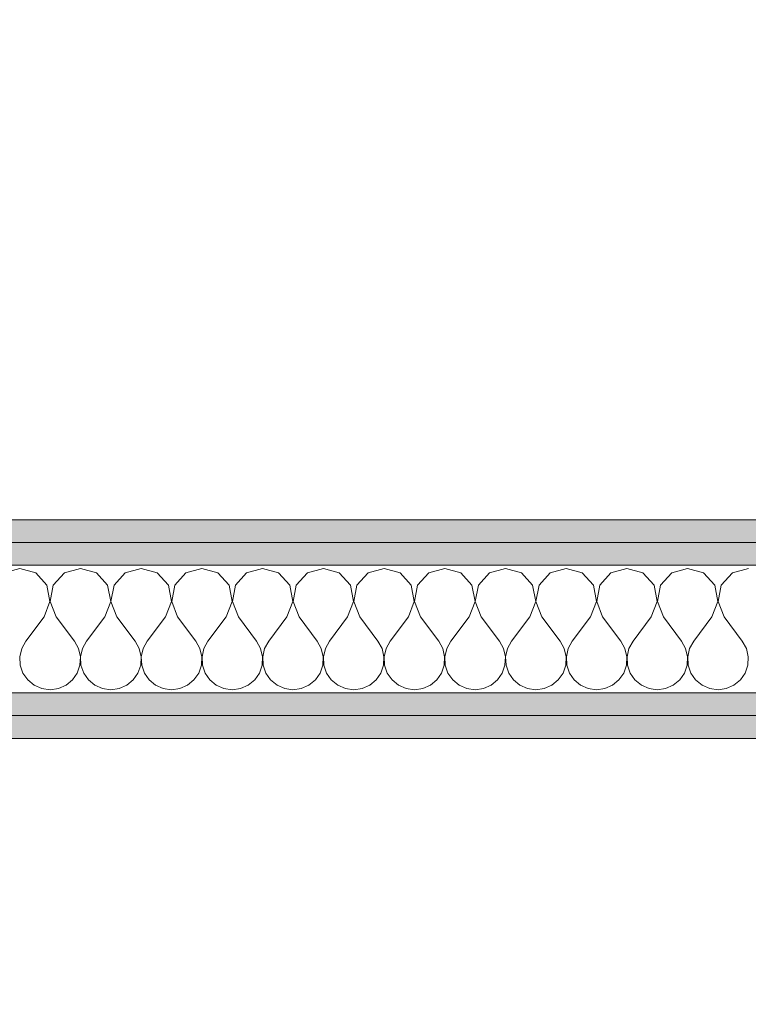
# Model space of a CAD drawing. Header units: millimetres. Extents: x 172139 to 266886, y 89525 to 138225.
# Tile 68 of 82: x 215550 to 215950, y 116941 to 117481. Entities that reach past the tile are written whole.
import ezdxf

# ---------------------------------------------------------------- set-up
doc = ezdxf.new("R2010")
doc.units = ezdxf.units.MM
doc.header["$MEASUREMENT"] = 0
doc.layers.add('ROZBUDOWA_NOWE_DZIAŁOWE', color=7, linetype='Continuous')
for name, color, linetype, lineweight, true_color in [('ROZBUDOWA_NOWE_DZIAŁOWE_Nr_pióra__24', 7, 'Continuous', 15, 0x029e21), ('ROZBUDOWA_NOWE_DZIAŁOWE_Nr_pióra__4', 7, 'Continuous', 13, 0x029e21), ('ROZBUDOWA_NOWE_DZIAŁOWE_Nr_pióra__67', 7, 'Continuous', 13, 0x6a6a6a)]:
    doc.layers.add(name, color=color, linetype=linetype, lineweight=lineweight, true_color=true_color)
doc.layers.add('ROZBUDOWA_NOWE_DZIAŁOWE_Nr_pióra__47', color=7, linetype='Continuous', lineweight=15)
doc.layers.add('STREFA_NOWE_POM_Nr_pióra__121', color=255, linetype='Continuous', lineweight=0)
pattern_1 = [(0, (0, 0), (0, 37.5), [0, -37.5])]

# ---------------------------------------------------------------- blocks, each defined once
blk = doc.blocks.new('*X465')
at = {"layer": 'ROZBUDOWA_NOWE_DZIAŁOWE_Nr_pióra__4', "linetype": 'Continuous'}
for p, q in [((215550, 117180.1), (215541.24, 117177.61)), ((215558.76, 117177.61), (215550, 117180.1)), ((215583.33, 117180.1), (215574.57, 117177.61)), ((215592.1, 117177.61), (215583.33, 117180.1)), ((215616.67, 117180.1), (215607.9, 117177.61)), ((215625.43, 117177.61), (215616.67, 117180.1)), ((215650, 117180.1), (215641.24, 117177.61)), ((215658.76, 117177.61), (215650, 117180.1)), ((215683.33, 117180.1), (215674.57, 117177.61)), ((215692.1, 117177.61), (215683.33, 117180.1)), ((215716.67, 117180.1), (215707.9, 117177.61)), ((215725.43, 117177.61), (215716.67, 117180.1)), ((215750, 117180.1), (215741.24, 117177.61)), ((215758.76, 117177.61), (215750, 117180.1)), ((215783.33, 117180.1), (215774.57, 117177.61)), ((215792.1, 117177.61), (215783.33, 117180.1)), ((215816.67, 117180.1), (215807.9, 117177.61)), ((215825.43, 117177.61), (215816.67, 117180.1)), ((215850, 117180.1), (215841.24, 117177.61)), ((215858.76, 117177.61), (215850, 117180.1)), ((215883.33, 117180.1), (215874.57, 117177.61)), ((215892.1, 117177.61), (215883.33, 117180.1)), ((215916.67, 117180.1), (215907.9, 117177.61)), ((215925.43, 117177.61), (215916.67, 117180.1)), ((215950, 117180.1), (215941.24, 117177.61)), ((215564.91, 117170.89), (215558.76, 117177.61)), ((215574.57, 117177.61), (215568.43, 117170.89)), ((215598.24, 117170.89), (215592.1, 117177.61)), ((215607.9, 117177.61), (215601.76, 117170.89)), ((215631.57, 117170.89), (215625.43, 117177.61)), ((215641.24, 117177.61), (215635.09, 117170.89)), ((215664.91, 117170.89), (215658.76, 117177.61)), ((215674.57, 117177.61), (215668.43, 117170.89)), ((215698.24, 117170.89), (215692.1, 117177.61)), ((215707.9, 117177.61), (215701.76, 117170.89)), ((215731.57, 117170.89), (215725.43, 117177.61)), ((215741.24, 117177.61), (215735.09, 117170.89)), ((215764.91, 117170.89), (215758.76, 117177.61)), ((215774.57, 117177.61), (215768.43, 117170.89)), ((215798.24, 117170.89), (215792.1, 117177.61)), ((215807.9, 117177.61), (215801.76, 117170.89)), ((215831.57, 117170.89), (215825.43, 117177.61)), ((215841.24, 117177.61), (215835.09, 117170.89)), ((215864.91, 117170.89), (215858.76, 117177.61)), ((215874.57, 117177.61), (215868.43, 117170.89)), ((215898.24, 117170.89), (215892.1, 117177.61)), ((215907.9, 117177.61), (215901.76, 117170.89)), ((215931.57, 117170.89), (215925.43, 117177.61)), ((215941.24, 117177.61), (215935.09, 117170.89)), ((215566.6, 117161.93), (215564.91, 117170.89)), ((215568.43, 117170.89), (215566.73, 117161.93)), ((215599.93, 117161.93), (215598.24, 117170.89)), ((215601.76, 117170.89), (215600.07, 117161.93)), ((215633.27, 117161.93), (215631.57, 117170.89)), ((215635.09, 117170.89), (215633.4, 117161.93)), ((215666.6, 117161.93), (215664.91, 117170.89)), ((215668.43, 117170.89), (215666.73, 117161.93)), ((215699.93, 117161.93), (215698.24, 117170.89)), ((215701.76, 117170.89), (215700.07, 117161.93)), ((215733.27, 117161.93), (215731.57, 117170.89)), ((215735.09, 117170.89), (215733.4, 117161.93)), ((215766.6, 117161.93), (215764.91, 117170.89)), ((215768.43, 117170.89), (215766.73, 117161.93)), ((215799.93, 117161.93), (215798.24, 117170.89)), ((215801.76, 117170.89), (215800.07, 117161.93)), ((215833.27, 117161.93), (215831.57, 117170.89)), ((215835.09, 117170.89), (215833.4, 117161.93)), ((215866.6, 117161.93), (215864.91, 117170.89)), ((215868.43, 117170.89), (215866.73, 117161.93)), ((215899.93, 117161.93), (215898.24, 117170.89)), ((215901.76, 117170.89), (215900.07, 117161.93)), ((215933.27, 117161.93), (215931.57, 117170.89)), ((215935.09, 117170.89), (215933.4, 117161.93)), ((215563.33, 117153.43), (215566.6, 117161.93)), ((215566.73, 117161.93), (215570, 117153.43)), ((215596.67, 117153.43), (215599.93, 117161.93)), ((215600.07, 117161.93), (215603.33, 117153.43)), ((215630, 117153.43), (215633.27, 117161.93)), ((215633.4, 117161.93), (215636.67, 117153.43)), ((215663.33, 117153.43), (215666.6, 117161.93)), ((215666.73, 117161.93), (215670, 117153.43)), ((215696.67, 117153.43), (215699.93, 117161.93)), ((215700.07, 117161.93), (215703.33, 117153.43)), ((215730, 117153.43), (215733.27, 117161.93)), ((215733.4, 117161.93), (215736.67, 117153.43)), ((215763.33, 117153.43), (215766.6, 117161.93)), ((215766.73, 117161.93), (215770, 117153.43)), ((215796.67, 117153.43), (215799.93, 117161.93)), ((215800.07, 117161.93), (215803.33, 117153.43)), ((215830, 117153.43), (215833.27, 117161.93)), ((215833.4, 117161.93), (215836.67, 117153.43)), ((215863.33, 117153.43), (215866.6, 117161.93)), ((215866.73, 117161.93), (215870, 117153.43)), ((215896.67, 117153.43), (215899.93, 117161.93)), ((215900.07, 117161.93), (215903.33, 117153.43)), ((215930, 117153.43), (215933.27, 117161.93)), ((215933.4, 117161.93), (215936.67, 117153.43)), ((215563.33, 117153.43), (215553.33, 117140.1)), ((215570, 117153.43), (215580, 117140.1)), ((215596.67, 117153.43), (215586.67, 117140.1)), ((215603.33, 117153.43), (215613.33, 117140.1)), ((215630, 117153.43), (215620, 117140.1)), ((215636.67, 117153.43), (215646.67, 117140.1)), ((215663.33, 117153.43), (215653.33, 117140.1)), ((215670, 117153.43), (215680, 117140.1)), ((215696.67, 117153.43), (215686.67, 117140.1)), ((215703.33, 117153.43), (215713.33, 117140.1)), ((215730, 117153.43), (215720, 117140.1)), ((215736.67, 117153.43), (215746.67, 117140.1)), ((215763.33, 117153.43), (215753.33, 117140.1)), ((215770, 117153.43), (215780, 117140.1)), ((215796.67, 117153.43), (215786.67, 117140.1)), ((215803.33, 117153.43), (215813.33, 117140.1)), ((215830, 117153.43), (215820, 117140.1)), ((215836.67, 117153.43), (215846.67, 117140.1)), ((215863.33, 117153.43), (215853.33, 117140.1)), ((215870, 117153.43), (215880, 117140.1)), ((215896.67, 117153.43), (215886.67, 117140.1)), ((215903.33, 117153.43), (215913.33, 117140.1)), ((215930, 117153.43), (215920, 117140.1)), ((215936.67, 117153.43), (215946.67, 117140.1)), ((215551.11, 117136.07), (215550.07, 117131.59)), ((215553.33, 117140.1), (215551.11, 117136.07)), ((215582.23, 117136.07), (215580, 117140.1)), ((215583.27, 117131.59), (215582.23, 117136.07)), ((215584.44, 117136.07), (215583.4, 117131.59)), ((215586.67, 117140.1), (215584.44, 117136.07)), ((215615.56, 117136.07), (215613.33, 117140.1)), ((215616.6, 117131.59), (215615.56, 117136.07)), ((215617.77, 117136.07), (215616.73, 117131.59)), ((215620, 117140.1), (215617.77, 117136.07)), ((215648.89, 117136.07), (215646.67, 117140.1)), ((215649.93, 117131.59), (215648.89, 117136.07)), ((215651.11, 117136.07), (215650.07, 117131.59)), ((215653.33, 117140.1), (215651.11, 117136.07)), ((215682.23, 117136.07), (215680, 117140.1)), ((215683.27, 117131.59), (215682.23, 117136.07)), ((215684.44, 117136.07), (215683.4, 117131.59)), ((215686.67, 117140.1), (215684.44, 117136.07)), ((215715.56, 117136.07), (215713.33, 117140.1)), ((215716.6, 117131.59), (215715.56, 117136.07)), ((215717.77, 117136.07), (215716.73, 117131.59)), ((215720, 117140.1), (215717.77, 117136.07)), ((215748.89, 117136.07), (215746.67, 117140.1)), ((215749.93, 117131.59), (215748.89, 117136.07)), ((215751.11, 117136.07), (215750.07, 117131.59)), ((215753.33, 117140.1), (215751.11, 117136.07)), ((215782.23, 117136.07), (215780, 117140.1)), ((215783.27, 117131.59), (215782.23, 117136.07)), ((215784.44, 117136.07), (215783.4, 117131.59)), ((215786.67, 117140.1), (215784.44, 117136.07)), ((215815.56, 117136.07), (215813.33, 117140.1)), ((215816.6, 117131.59), (215815.56, 117136.07)), ((215817.77, 117136.07), (215816.73, 117131.59)), ((215820, 117140.1), (215817.77, 117136.07)), ((215848.89, 117136.07), (215846.67, 117140.1)), ((215849.93, 117131.59), (215848.89, 117136.07)), ((215851.11, 117136.07), (215850.07, 117131.59)), ((215853.33, 117140.1), (215851.11, 117136.07)), ((215882.23, 117136.07), (215880, 117140.1)), ((215883.27, 117131.59), (215882.23, 117136.07)), ((215884.44, 117136.07), (215883.4, 117131.59)), ((215886.67, 117140.1), (215884.44, 117136.07)), ((215915.56, 117136.07), (215913.33, 117140.1)), ((215916.6, 117131.59), (215915.56, 117136.07)), ((215917.77, 117136.07), (215916.73, 117131.59)), ((215920, 117140.1), (215917.77, 117136.07)), ((215948.89, 117136.07), (215946.67, 117140.1)), ((215949.93, 117131.59), (215948.89, 117136.07)), ((215550.07, 117131.59), (215550.29, 117127)), ((215583.04, 117127), (215583.27, 117131.59)), ((215583.4, 117131.59), (215583.62, 117127)), ((215616.38, 117127), (215616.6, 117131.59)), ((215616.73, 117131.59), (215616.96, 117127)), ((215649.71, 117127), (215649.93, 117131.59)), ((215650.07, 117131.59), (215650.29, 117127)), ((215683.04, 117127), (215683.27, 117131.59)), ((215683.4, 117131.59), (215683.62, 117127)), ((215716.38, 117127), (215716.6, 117131.59)), ((215716.73, 117131.59), (215716.96, 117127)), ((215749.71, 117127), (215749.93, 117131.59)), ((215750.07, 117131.59), (215750.29, 117127)), ((215783.04, 117127), (215783.27, 117131.59)), ((215783.4, 117131.59), (215783.62, 117127)), ((215816.38, 117127), (215816.6, 117131.59)), ((215816.73, 117131.59), (215816.96, 117127)), ((215849.71, 117127), (215849.93, 117131.59)), ((215850.07, 117131.59), (215850.29, 117127)), ((215883.04, 117127), (215883.27, 117131.59)), ((215883.4, 117131.59), (215883.62, 117127)), ((215916.38, 117127), (215916.6, 117131.59)), ((215916.73, 117131.59), (215916.96, 117127)), ((215949.71, 117127), (215949.93, 117131.59)), ((215550.29, 117127), (215551.76, 117122.64)), ((215581.57, 117122.64), (215583.04, 117127)), ((215583.62, 117127), (215585.09, 117122.64)), ((215614.91, 117122.64), (215616.38, 117127)), ((215616.96, 117127), (215618.43, 117122.64)), ((215648.24, 117122.64), (215649.71, 117127)), ((215650.29, 117127), (215651.76, 117122.64)), ((215681.57, 117122.64), (215683.04, 117127)), ((215683.62, 117127), (215685.09, 117122.64)), ((215714.91, 117122.64), (215716.38, 117127)), ((215716.96, 117127), (215718.43, 117122.64)), ((215748.24, 117122.64), (215749.71, 117127)), ((215750.29, 117127), (215751.76, 117122.64)), ((215781.57, 117122.64), (215783.04, 117127)), ((215783.62, 117127), (215785.09, 117122.64)), ((215814.91, 117122.64), (215816.38, 117127)), ((215816.96, 117127), (215818.43, 117122.64)), ((215848.24, 117122.64), (215849.71, 117127)), ((215850.29, 117127), (215851.76, 117122.64)), ((215881.57, 117122.64), (215883.04, 117127)), ((215883.62, 117127), (215885.09, 117122.64)), ((215914.91, 117122.64), (215916.38, 117127)), ((215916.96, 117127), (215918.43, 117122.64)), ((215948.24, 117122.64), (215949.71, 117127)), ((215551.76, 117122.64), (215554.36, 117118.85)), ((215578.97, 117118.85), (215581.57, 117122.64)), ((215585.09, 117122.64), (215587.7, 117118.85)), ((215612.3, 117118.85), (215614.91, 117122.64)), ((215618.43, 117122.64), (215621.03, 117118.85)), ((215645.64, 117118.85), (215648.24, 117122.64)), ((215651.76, 117122.64), (215654.36, 117118.85)), ((215678.97, 117118.85), (215681.57, 117122.64)), ((215685.09, 117122.64), (215687.7, 117118.85)), ((215712.3, 117118.85), (215714.91, 117122.64)), ((215718.43, 117122.64), (215721.03, 117118.85)), ((215745.64, 117118.85), (215748.24, 117122.64)), ((215751.76, 117122.64), (215754.36, 117118.85)), ((215778.97, 117118.85), (215781.57, 117122.64)), ((215785.09, 117122.64), (215787.7, 117118.85)), ((215812.3, 117118.85), (215814.91, 117122.64)), ((215818.43, 117122.64), (215821.03, 117118.85)), ((215845.64, 117118.85), (215848.24, 117122.64)), ((215851.76, 117122.64), (215854.36, 117118.85)), ((215878.97, 117118.85), (215881.57, 117122.64)), ((215885.09, 117122.64), (215887.7, 117118.85)), ((215912.3, 117118.85), (215914.91, 117122.64)), ((215918.43, 117122.64), (215921.03, 117118.85)), ((215945.64, 117118.85), (215948.24, 117122.64)), ((215554.36, 117118.85), (215557.9, 117115.92)), ((215557.9, 117115.92), (215562.11, 117114.07)), ((215562.11, 117114.07), (215566.67, 117113.43)), ((215566.67, 117113.43), (215571.22, 117114.07)), ((215571.22, 117114.07), (215575.43, 117115.92)), ((215575.43, 117115.92), (215578.97, 117118.85)), ((215587.7, 117118.85), (215591.24, 117115.92)), ((215591.24, 117115.92), (215595.45, 117114.07)), ((215595.45, 117114.07), (215600, 117113.43)), ((215600, 117113.43), (215604.55, 117114.07)), ((215604.55, 117114.07), (215608.76, 117115.92)), ((215608.76, 117115.92), (215612.3, 117118.85)), ((215621.03, 117118.85), (215624.57, 117115.92)), ((215624.57, 117115.92), (215628.78, 117114.07)), ((215628.78, 117114.07), (215633.33, 117113.43)), ((215633.33, 117113.43), (215637.89, 117114.07)), ((215637.89, 117114.07), (215642.1, 117115.92)), ((215642.1, 117115.92), (215645.64, 117118.85)), ((215654.36, 117118.85), (215657.9, 117115.92)), ((215657.9, 117115.92), (215662.11, 117114.07)), ((215662.11, 117114.07), (215666.67, 117113.43)), ((215666.67, 117113.43), (215671.22, 117114.07)), ((215671.22, 117114.07), (215675.43, 117115.92)), ((215675.43, 117115.92), (215678.97, 117118.85)), ((215687.7, 117118.85), (215691.24, 117115.92)), ((215691.24, 117115.92), (215695.45, 117114.07)), ((215695.45, 117114.07), (215700, 117113.43)), ((215700, 117113.43), (215704.55, 117114.07)), ((215704.55, 117114.07), (215708.76, 117115.92)), ((215708.76, 117115.92), (215712.3, 117118.85)), ((215721.03, 117118.85), (215724.57, 117115.92)), ((215724.57, 117115.92), (215728.78, 117114.07)), ((215728.78, 117114.07), (215733.33, 117113.43)), ((215733.33, 117113.43), (215737.89, 117114.07)), ((215737.89, 117114.07), (215742.1, 117115.92)), ((215742.1, 117115.92), (215745.64, 117118.85)), ((215754.36, 117118.85), (215757.9, 117115.92)), ((215757.9, 117115.92), (215762.11, 117114.07)), ((215762.11, 117114.07), (215766.67, 117113.43)), ((215766.67, 117113.43), (215771.22, 117114.07)), ((215771.22, 117114.07), (215775.43, 117115.92)), ((215775.43, 117115.92), (215778.97, 117118.85)), ((215787.7, 117118.85), (215791.24, 117115.92)), ((215791.24, 117115.92), (215795.45, 117114.07)), ((215795.45, 117114.07), (215800, 117113.43)), ((215800, 117113.43), (215804.55, 117114.07)), ((215804.55, 117114.07), (215808.76, 117115.92)), ((215808.76, 117115.92), (215812.3, 117118.85)), ((215821.03, 117118.85), (215824.57, 117115.92)), ((215824.57, 117115.92), (215828.78, 117114.07)), ((215828.78, 117114.07), (215833.33, 117113.43)), ((215833.33, 117113.43), (215837.89, 117114.07)), ((215837.89, 117114.07), (215842.1, 117115.92)), ((215842.1, 117115.92), (215845.64, 117118.85)), ((215854.36, 117118.85), (215857.9, 117115.92)), ((215857.9, 117115.92), (215862.11, 117114.07)), ((215862.11, 117114.07), (215866.67, 117113.43)), ((215866.67, 117113.43), (215871.22, 117114.07)), ((215871.22, 117114.07), (215875.43, 117115.92)), ((215875.43, 117115.92), (215878.97, 117118.85)), ((215887.7, 117118.85), (215891.24, 117115.92)), ((215891.24, 117115.92), (215895.45, 117114.07)), ((215895.45, 117114.07), (215900, 117113.43)), ((215900, 117113.43), (215904.55, 117114.07)), ((215904.55, 117114.07), (215908.76, 117115.92)), ((215908.76, 117115.92), (215912.3, 117118.85)), ((215921.03, 117118.85), (215924.57, 117115.92)), ((215924.57, 117115.92), (215928.78, 117114.07)), ((215928.78, 117114.07), (215933.33, 117113.43)), ((215933.33, 117113.43), (215937.89, 117114.07)), ((215937.89, 117114.07), (215942.1, 117115.92)), ((215942.1, 117115.92), (215945.64, 117118.85))]:
    blk.add_line(p, q, dxfattribs=at)
blk = doc.blocks.new('Ściana_124', base_point=(212316.49, 117206.76))
at = {"layer": 'ROZBUDOWA_NOWE_DZIAŁOWE_Nr_pióra__24', "linetype": 'Continuous'}
h = blk.add_hatch(dxfattribs=at)
h.set_pattern_fill('Gips', color=256, style=0, pattern_type=2)
h.set_pattern_definition(pattern_1)
h.paths.add_polyline_path([(216210.84, 117206.76), (212316.49, 117206.76), (212316.49, 117194.26), (216210.84, 117194.26)])
h = blk.add_hatch(dxfattribs=at)
h.set_pattern_fill('Gips', color=256, style=0, pattern_type=2)
h.set_pattern_definition(pattern_1)
h.paths.add_polyline_path([(216210.84, 117194.26), (212316.49, 117194.26), (212316.49, 117181.76), (216210.84, 117181.76)])
h = blk.add_hatch(dxfattribs=at)
h.set_pattern_fill('Gips', color=256, style=0, pattern_type=2)
h.set_pattern_definition(pattern_1)
h.paths.add_polyline_path([(212316.49, 117099.26), (216210.84, 117099.26), (216210.84, 117111.76), (212316.49, 117111.76)])
h = blk.add_hatch(dxfattribs=at)
h.set_pattern_fill('Gips', color=256, style=0, pattern_type=2)
h.set_pattern_definition(pattern_1)
h.paths.add_polyline_path([(212316.49, 117086.76), (216210.84, 117086.76), (216210.84, 117099.26), (212316.49, 117099.26)])
at = {"layer": 'ROZBUDOWA_NOWE_DZIAŁOWE_Nr_pióra__47', "linetype": 'Continuous', "flags": 128}
for points in [[(216210.84, 117206.76), (212316.49, 117206.76)], [(212316.49, 117086.76), (216210.84, 117086.76)]]:
    blk.add_lwpolyline(points, dxfattribs=at)
at = {"layer": 'ROZBUDOWA_NOWE_DZIAŁOWE_Nr_pióra__67', "linetype": 'Continuous'}
for p, q in [((216210.84, 117194.26), (212316.49, 117194.26)), ((216210.84, 117181.76), (212316.49, 117181.76)), ((212316.49, 117111.76), (216210.84, 117111.76)), ((212316.49, 117099.26), (216210.84, 117099.26))]:
    blk.add_line(p, q, dxfattribs=at)
at = {"layer": 'ROZBUDOWA_NOWE_DZIAŁOWE'}
blk.add_blockref('*X465', (0, 0), dxfattribs=at)

msp = doc.modelspace()

# ---------------------------------------------------------------- linework, layer by layer
at = {"layer": 'STREFA_NOWE_POM_Nr_pióra__121', "linetype": 'Continuous', "flags": 128}
for points in [[(216210.84, 119674.66), (216210.84, 121145.59), (212316.49, 121145.59), (212316.49, 117206.76), (216210.84, 117206.76)], [(216210.84, 117086.76), (212316.49, 117086.76), (212316.49, 115826.05), (212310.64, 115586.76), (214176.72, 115586.76), (215056.72, 115586.76), (215750.28, 115586.76), (216203.46, 115586.76), (216210.84, 115862.46)]]:
    msp.add_lwpolyline(points, close=True, dxfattribs=at)

# ---------------------------------------------------------------- block references
at = {"layer": 'ROZBUDOWA_NOWE_DZIAŁOWE'}
msp.add_blockref('Ściana_124', (212316.49, 117206.76), dxfattribs=at)

doc.saveas('drawing.dxf')
